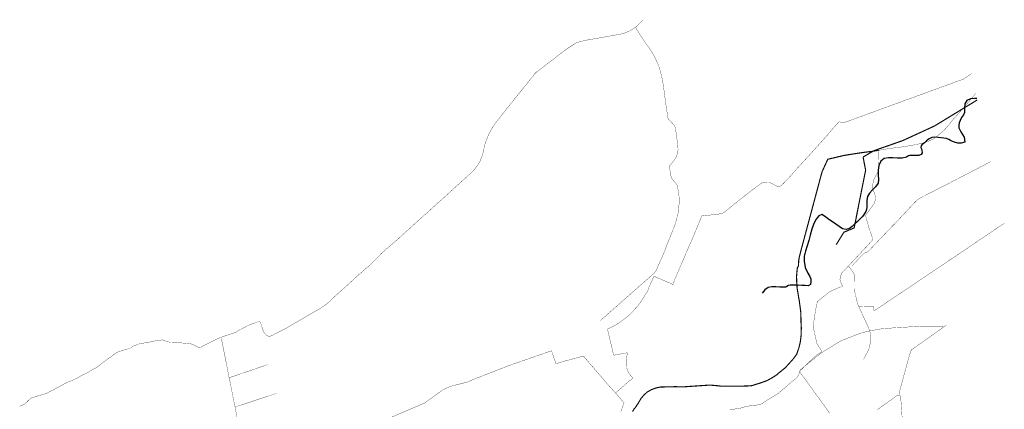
# Model space of a CAD drawing. Header units: metres. Extents: x 149734 to 159069, y 372625 to 380601.
# Tile 30 of 30: x 155660 to 159069, y 379253 to 380601. Entities that reach past the tile are written whole.
import ezdxf

# ---------------------------------------------------------------- set-up
doc = ezdxf.new("R2010")
doc.units = ezdxf.units.M
doc.header["$MEASUREMENT"] = 0
doc.layers.add('Beeklopen', color=7, linetype='Continuous', true_color=0x5291a5)
doc.layers.add('waterlopen', color=7, linetype='Continuous', true_color=0x5291a5)
doc.layers.add('Beeklopen 1900', color=6, linetype='Continuous')

msp = doc.modelspace()

# ---------------------------------------------------------------- linework, layer by layer
at = {"layer": 'Beeklopen', "const_width": 3.9}
for points in [[(158579.7, 380125.4), (158617.7, 380147.5), (158717.2, 380182.3), (158826.6, 380232.6), (158975.3, 380323)], [(157781.4, 379244.7), (157786.5, 379253.4), (157793.1, 379261.3), (157795.5, 379265.6), (157800.1, 379271.9), (157811.5, 379291.1), (157820.9, 379301.9), (157821.3, 379302.2), (157832, 379312.2), (157832.5, 379312.5), (157846.4, 379320.4), (157849.5, 379321.6), (157864, 379326.8), (157878.4, 379329.7), (157925.8, 379330.8), (157930.3, 379330.9), (157941.4, 379330.6), (157957.4, 379330.3), (157980.6, 379331.9), (158003.3, 379333.4), (158049.2, 379336.5), (158078.8, 379334), (158089.6, 379332.4), (158122, 379332.8), (158156.4, 379332.8), (158172.4, 379333.2), (158181.3, 379333.5), (158194.3, 379334.4), (158222.1, 379343.1), (158223.2, 379343.4), (158246.7, 379351.7), (158266.9, 379362.9), (158278, 379370.1), (158278, 379370.1), (158280.8, 379372), (158282.1, 379373.2), (158286.1, 379376.9), (158303.4, 379390.7), (158310.1, 379396), (158325.1, 379412.6), (158339.7, 379429), (158350, 379443.2), (158358.2, 379467.4), (158362.4, 379486), (158365, 379505.9), (158365.7, 379527), (158366.1, 379533), (158365.2, 379545.9), (158364.9, 379555.8), (158364.7, 379567.1), (158364.1, 379588.3), (158359.1, 379626.3), (158356.7, 379640.5), (158356.7, 379640.5), (158351.5, 379670.9), (158350.5, 379684.7), (158350.4, 379686.8), (158350.4, 379686.9), (158349.7, 379696), (158349.7, 379697.7), (158349.5, 379713.3), (158351.8, 379739.3), (158351.9, 379739.5), (158352.4, 379742.2), (158352.6, 379742.6), (158356.3, 379750), (158356.7, 379765.1), (158356.9, 379767), (158357, 379769), (158357, 379769), (158357.1, 379769.1), (158359.4, 379781), (158362.6, 379794.3), (158437.7, 380074.4), (158457.6, 380117.6), (158490.8, 380125.5), (158511.7, 380130.5), (158551.7, 380137), (158583.6, 380141.7), (158613.9, 380145.5), (158633.4, 380148.7)], [(158579.7, 380125.4), (158588.6, 380080.3), (158548.8, 379880.1), (158513.4, 379865.4), (158486.6, 379821.9)]]:
    msp.add_lwpolyline(points, dxfattribs=at)
at = {"layer": 'Beeklopen 1900'}
msp.add_lwpolyline([(158974.2, 380328), (158965.9, 380328.3), (158951.5, 380326.6), (158939, 380320.7), (158931.8, 380309), (158930.5, 380294.5), (158931.2, 380279.7), (158927.1, 380271.3), (158920.7, 380261.8), (158915.7, 380252), (158912.6, 380244.1), (158911.2, 380235.3), (158911.7, 380226.3), (158918.2, 380212.7), (158930.3, 380194.7), (158932.2, 380177.2), (158919.6, 380172.9), (158907.8, 380173.8), (158896.3, 380176.7), (158889.1, 380179.7), (158883, 380182.5), (158877, 380185.5), (158868.5, 380189.1), (158859.4, 380190.8), (158849.8, 380191.7), (158839.3, 380193), (158828.4, 380193.9), (158817.8, 380192.5), (158808.6, 380188.1), (158799.9, 380181.6), (158792.2, 380174.8), (158787.9, 380171.4), (158783.6, 380167.8), (158780.6, 380163.8), (158780.3, 380158.9), (158781.8, 380153.8), (158783.5, 380149.3), (158784.7, 380140.1), (158781, 380133.7), (158772.3, 380131.1), (158764.6, 380131), (158756.8, 380131.1), (158749.1, 380131.2), (158742.1, 380130.8), (158736.6, 380129.3), (158730.1, 380125.2), (158715.6, 380121.5), (158698.6, 380122), (158682.9, 380122.3), (158667.6, 380122.2), (158653.1, 380119.9), (158641.1, 380110.9), (158633.8, 380096), (158631.6, 380079.5), (158632, 380062.8), (158633.3, 380048), (158631.5, 380034.7), (158622.8, 380022.7), (158612.3, 380012.2), (158602.4, 380000.9), (158595, 379988.6), (158592.3, 379976.6), (158592.3, 379964.3), (158592.5, 379952), (158591.8, 379943.8), (158589.5, 379936.7), (158585.1, 379929.7), (158580.7, 379924.1), (158576.1, 379918.8), (158569.8, 379911.4), (158560.5, 379902.5), (158550.9, 379894.2), (158542.1, 379885.3), (158532.2, 379877.9), (158520.8, 379874.5), (158508.1, 379877.5), (158496.7, 379885), (158485.9, 379893.7), (158473.6, 379901.4), (158461.1, 379909.4), (158449.2, 379918.5), (158436.8, 379926.9), (158426, 379921.8), (158417.7, 379909.9), (158408.9, 379895.1), (158401.9, 379875.5), (158396.7, 379855.3), (158391.4, 379836.6), (158386, 379818.4), (158380.7, 379800.2), (158378, 379791.1), (158376.7, 379786.6), (158375.4, 379782), (158375.4, 379765.3), (158379.4, 379743.4), (158388, 379723.5), (158395.3, 379712.6), (158398.3, 379704.6), (158399.2, 379695), (158397.2, 379684), (158390, 379680.2), (158379.4, 379680.5), (158367.2, 379681.4), (158354.8, 379682), (158342.3, 379682.1), (158334.7, 379682.4), (158327.6, 379682.4), (158321.2, 379681), (158315.9, 379677.9), (158311.9, 379675.7), (158305.8, 379674.8), (158292, 379675.6), (158278, 379676.9), (158263.8, 379676.9), (158250.7, 379673.5), (158239.7, 379666.1), (158230.9, 379655)], dxfattribs=at)
at = {"layer": 'waterlopen', "const_width": 1}
for points in [[(155659, 379262.7), (155670.3, 379267.7), (155674.6, 379269.9), (155676.5, 379270.6), (155687.4, 379281), (155688.2, 379281.8), (155688.8, 379282.4), (155698.2, 379291.3), (155704.7, 379293.3), (155714.1, 379296.1), (155728, 379300.6), (155747.8, 379306.3), (155753.3, 379307.8), (155764.5, 379314.2), (155776.8, 379320.2), (155811.2, 379339), (155821.2, 379344.3), (155824.5, 379345.9), (155824.6, 379346), (155829.4, 379348.2), (155841.3, 379352.6), (155857.5, 379360.2), (155869.1, 379366.7), (155874.9, 379369.9), (155875, 379369.9), (155879.6, 379372.4), (155892.8, 379378.4), (155902.7, 379384.7), (155917.5, 379392.8), (155929.1, 379399.7), (155949.5, 379415.7), (155951.7, 379417.4), (155951.8, 379417.4), (155953.5, 379418.6), (155964.5, 379426.9), (155973, 379432.7), (155975.1, 379434.1), (155977.5, 379435.9), (155981.4, 379438.4), (155985.4, 379441.6), (155991.1, 379446.2), (155997.6, 379449.7), (156000.7, 379451.4), (156002.9, 379451.5), (156006.9, 379453.5), (156015.5, 379456.1), (156018.1, 379457), (156020.7, 379457.7), (156026.6, 379459.3), (156030.3, 379460.5), (156032.6, 379461.2), (156037.4, 379462.8), (156043.8, 379464.9), (156048.3, 379468), (156052.8, 379471.5), (156055.5, 379472.1), (156059.3, 379473.4), (156063.3, 379474.9), (156069, 379477.6), (156073.5, 379479), (156079.7, 379480.4), (156095.1, 379482.7), (156099.7, 379483.1), (156100, 379483.1), (156108, 379485.1), (156133, 379490.3), (156142, 379491.4), (156142.1, 379491.4), (156148.7, 379492.1), (156153, 379492.7), (156153.7, 379492.6), (156154.3, 379492.4), (156159.4, 379490.5), (156169.1, 379487.6), (156176.8, 379485.3), (156182, 379484.6), (156182.1, 379484.6), (156182.2, 379484.4), (156186.5, 379484.3), (156190.8, 379484.1), (156195.1, 379484), (156216.5, 379482.4), (156223.5, 379482), (156223.6, 379482), (156228.9, 379481.7), (156236.3, 379481), (156247.2, 379480), (156251.3, 379479.4), (156256.8, 379477.6), (156258.1, 379476.9), (156261.8, 379475.2), (156263.3, 379474.3), (156273.2, 379469.1), (156279.4, 379466.7), (156283.4, 379466.4), (156287.2, 379467.5), (156294.2, 379471.7), (156327.4, 379488.2), (156327.5, 379488.3), (156340.9, 379495.1), (156346.1, 379497.8), (156354.4, 379500.7), (156369.3, 379506.3), (156375.7, 379508.3), (156376.7, 379508.6), (156383, 379510.5), (156385.9, 379511.2), (156399.3, 379516), (156409, 379519.9), (156414.7, 379523.6), (156420.3, 379526.9), (156428, 379530.7), (156442.7, 379538.7), (156456.6, 379545.5), (156469, 379550.1), (156477.5, 379552.9), (156485.9, 379555.7), (156487.1, 379555.8), (156488.3, 379555.9), (156489.8, 379555.4), (156491.6, 379554.4), (156493.6, 379551.5), (156497.3, 379540.4), (156501.6, 379527), (156504.9, 379519.7), (156509.3, 379513.7), (156514.9, 379508.7), (156521.2, 379505.5), (156527.3, 379505.7), (156532.3, 379507.7), (156552.8, 379518.4), (156579.6, 379531.7), (156600.9, 379544.2), (156627.6, 379559.7), (156651.7, 379574.2), (156663.6, 379580.7), (156692.6, 379597.2), (156706, 379605.4), (156724.9, 379619), (156733.3, 379626.2), (156747, 379640), (156772.3, 379662.7), (156797.8, 379685.5), (156823.8, 379709.6), (156839.1, 379723), (156868.5, 379748.1), (156894.3, 379773.7), (156912.7, 379792.6), (156947.4, 379823), (156969.7, 379841.8), (156987, 379857.8), (157013.6, 379881.7), (157034, 379900.5), (157052.1, 379916.6), (157058.5, 379922.9), (157071, 379933.4), (157080.2, 379941.7), (157080.2, 379941.7), (157092, 379952.5), (157113, 379971.6), (157113.3, 379971.8), (157113.6, 379972), (157114.2, 379972.7), (157117.4, 379975.3), (157141.7, 379997.2), (157167.2, 380020.5), (157191.8, 380042.5), (157214.8, 380063.6), (157220.9, 380068.8), (157227.3, 380075), (157236.4, 380085.1), (157248.6, 380102), (157254.3, 380112.1), (157254.7, 380113.8), (157261.1, 380130.4), (157266.1, 380150), (157270.7, 380169.9), (157279.3, 380193.9), (157284.3, 380205.8), (157294.9, 380224.6), (157306.8, 380243.2), (157320.6, 380260.3), (157334.5, 380277.9), (157340.8, 380286), (157348.9, 380296.2), (157362.9, 380313.5), (157374.1, 380327.7), (157383.3, 380338.9), (157394.2, 380352.4), (157405.1, 380366), (157410.7, 380372.8), (157414.5, 380377), (157422.4, 380387.2), (157424.8, 380390.3), (157425.1, 380391), (157425.2, 380391.1), (157427.8, 380395), (157429.2, 380396.7), (157433.8, 380401.8), (157436.4, 380404.3), (157439.6, 380408.9), (157443.7, 380414.4), (157448.7, 380419.4), (157455.2, 380424), (157468.3, 380433.9), (157495, 380454.5), (157500.1, 380458.4), (157531.8, 380482.8), (157533.4, 380483.6), (157538.7, 380487.9), (157556, 380500.5), (157585.8, 380520.3), (157602.6, 380525.4), (157628.7, 380531.1), (157634, 380532), (157639.2, 380532.8), (157650.6, 380534.6), (157675.3, 380539.1), (157704.4, 380544.2), (157729.9, 380549), (157747.2, 380552), (157756.6, 380555.5), (157773.1, 380562.3), (157785.2, 380569.6), (157791.7, 380574.4)], [(157669.8, 379559.4), (157809.6, 379682.4), (157850.8, 379718.7), (157855, 379721.9), (157858.6, 379726.3), (157862.3, 379731.4), (157865.2, 379737.2), (157866.2, 379739.6), (157866.4, 379740), (157867.3, 379741.6), (157868.7, 379745.1), (157870.2, 379748.5), (157895.6, 379806.2), (157896.6, 379811.5), (157898, 379814.8), (157898.1, 379814.9), (157909.5, 379843.8), (157926.4, 379885.3), (157930.9, 379899), (157933.4, 379907.2), (157933.4, 379907.2), (157936.3, 379920.1), (157937.7, 379923.5), (157938, 379924.1), (157940.3, 379937.8), (157941.8, 379951.1), (157942.7, 379964.5), (157943.2, 379974.4), (157942.9, 379984.5), (157941.9, 379994.6), (157940.2, 380004.3), (157938.8, 380013.6), (157938.7, 380014.5), (157937.5, 380023.8), (157936, 380028.2), (157935.7, 380028.8), (157933.7, 380032.2), (157931, 380035.6), (157925.8, 380040.7), (157921.3, 380046), (157917.4, 380051.4), (157917.1, 380052.3), (157914.9, 380057.9), (157913.4, 380065), (157910.9, 380081.5), (157910.8, 380081.9), (157909.6, 380090.1), (157909.1, 380093.6), (157909.5, 380094.2), (157915.2, 380101.2), (157920.9, 380108.3), (157929.9, 380120.3), (157933.7, 380127.5), (157936.5, 380135), (157938.3, 380142.9), (157939.1, 380150.9), (157938.7, 380160.7), (157936.8, 380176.1), (157936.7, 380176.3), (157930.8, 380221), (157927.8, 380233.1), (157926.5, 380234.6), (157916.2, 380245.9), (157904.5, 380258.7), (157903.6, 380263.1), (157903.2, 380265.4), (157903.2, 380265.5), (157896.9, 380308.5), (157896.7, 380310.1), (157896.4, 380311.7), (157889.9, 380360.6), (157889.9, 380360.7), (157887, 380380), (157883.4, 380399.7), (157878.7, 380419.1), (157874.8, 380431.8), (157870.4, 380444.4), (157868.3, 380449.6), (157868.2, 380449.8), (157864.7, 380457.8), (157859.5, 380469.2), (157853.6, 380480.3), (157847.2, 380491), (157836.2, 380507.1), (157823.9, 380523.8), (157816.7, 380533.9), (157816.7, 380534), (157801.1, 380558.9), (157797, 380565.3), (157795.1, 380568.5), (157793.2, 380571.8), (157791.7, 380574.4)], [(157791.7, 380574.4), (157792.9, 380575.3), (157803.4, 380584.7), (157818.2, 380600)], [(157740.8, 379244.1), (157744.4, 379253.9), (157744.4, 379253.9), (157744.6, 379254.3), (157746.5, 379259.6), (157748.5, 379265), (157752.2, 379275.1), (157747.6, 379280.2), (157745.3, 379282.9), (157745.2, 379283), (157723.6, 379308.1), (157722.4, 379309.4), (157722.4, 379309.4), (157730.9, 379316.6), (157735, 379320.1), (157739.8, 379324), (157747.7, 379330.7), (157749.5, 379332.3), (157758, 379340.2), (157760.9, 379342.8), (157761.4, 379343.2), (157762.3, 379344), (157762.3, 379344), (157782.8, 379360.1), (157782.1, 379360.9), (157771, 379374.5), (157768, 379378.3), (157765.8, 379382.5), (157764.1, 379387.2), (157763, 379391.9), (157762.2, 379394.1), (157762.2, 379394.1), (157761.3, 379396.7), (157761.3, 379396.8), (157760.3, 379414.9), (157760.1, 379417.7), (157760.4, 379420.9), (157760.8, 379424.1), (157762.1, 379437.3), (157762.2, 379437.4), (157763.3, 379448.3), (157762.1, 379448.1), (157761.3, 379447.9), (157761.1, 379447.9), (157734.7, 379443.1), (157716.8, 379439.8), (157713.8, 379450), (157713.8, 379450.2), (157712.2, 379456.7), (157708.7, 379471.4), (157705, 379486.8), (157703.6, 379492.4), (157702.3, 379498.2), (157695.1, 379528.2), (157695.4, 379530.1), (157695.5, 379530.8), (157702.3, 379534), (157708.7, 379537), (157708.9, 379537.1), (157723, 379544.1), (157736.2, 379552.5), (157748.9, 379561.6), (157761.3, 379570.9), (157773, 379581.3), (157783.9, 379592.3), (157789.4, 379599.4), (157789.4, 379599.4), (157800.8, 379611.6), (157810.6, 379625), (157819.6, 379638.9), (157823.8, 379646.7), (157828.5, 379653.8), (157834.3, 379661.1), (157837.6, 379673.6), (157837.6, 379673.7), (157854.4, 379709.8), (157855.8, 379712.6), (157857.5, 379712.3), (157882.7, 379701.6), (157887.9, 379699.3), (157893, 379697.1), (157918.4, 379686.3), (157920.1, 379684.1), (157921, 379683), (157928.8, 379704), (157928.8, 379704.2), (157964.2, 379786.9), (157964.3, 379787.2), (157990, 379845.5), (158021.2, 379921.5), (158037.7, 379923.3), (158044.5, 379924.1), (158050.2, 379924.7), (158056, 379925.4), (158079.3, 379928), (158093.4, 379931.3), (158100.4, 379935.4), (158100.4, 379935.4), (158156.9, 379981.2), (158157.4, 379981.6), (158230.6, 380037.2), (158231.4, 380037.1), (158232.6, 380036.9), (158238.1, 380037.5), (158243.6, 380038.1), (158256.8, 380037.7), (158261.3, 380035), (158264.6, 380033.1), (158267.4, 380031.5), (158274, 380027.6), (158281.6, 380024.8), (158292.5, 380024.9), (158297.8, 380027.7), (158309.6, 380040), (158325.3, 380056.4), (158353.4, 380088.1), (158353.6, 380088.3), (158398.8, 380137.4), (158398.9, 380137.5), (158440.3, 380183.6), (158442.9, 380186.6), (158460.1, 380205.7), (158460.1, 380205.9), (158460.5, 380207), (158463.6, 380210.6), (158466.7, 380214.2), (158495.7, 380246.9), (158498.6, 380246.8), (158505, 380245.7), (158506, 380245.5), (158511.7, 380244.5), (158513.3, 380244.2), (158927.8, 380395.3), (158933.5, 380399.2), (158939.2, 380403.1), (158955.5, 380413.8)], [(158633.4, 380148.7), (158672.6, 380155.1), (158720.6, 380161.1), (158720.6, 380161.1), (158728, 380162), (158729.6, 380162.3), (158764.1, 380169), (158783.5, 380172.7), (158798.7, 380177.4), (158809.1, 380181.4), (158823.5, 380187.9), (158844.9, 380204.8), (158857.6, 380215.3), (158870.9, 380230), (158891.7, 380255.6), (158913.9, 380280), (158945.6, 380316), (158965.5, 380340.2), (158970.4, 380345.4)], [(157781.4, 379244.7), (157786.5, 379253.4), (157793.1, 379261.3), (157795.5, 379265.6), (157800.1, 379271.9), (157811.5, 379291.1), (157820.9, 379301.9), (157821.3, 379302.2), (157832, 379312.2), (157832.5, 379312.5), (157846.4, 379320.4), (157849.5, 379321.6), (157864, 379326.8), (157878.4, 379329.7), (157925.8, 379330.8), (157930.3, 379330.9), (157941.4, 379330.6), (157957.4, 379330.3), (157980.6, 379331.9), (158003.3, 379333.4), (158049.2, 379336.5), (158078.8, 379334), (158089.6, 379332.4), (158122, 379332.8), (158156.4, 379332.8), (158172.4, 379333.2), (158181.3, 379333.5), (158194.3, 379334.4), (158222.1, 379343.1), (158223.2, 379343.4), (158246.7, 379351.7), (158266.9, 379362.9), (158278, 379370.1), (158278, 379370.1), (158280.8, 379372), (158282.1, 379373.2), (158286.1, 379376.9), (158303.4, 379390.7), (158310.1, 379396), (158325.1, 379412.6), (158339.7, 379429), (158350, 379443.2), (158358.2, 379467.4), (158362.4, 379486), (158365, 379505.9), (158365.7, 379527), (158366.1, 379533), (158365.2, 379545.9), (158364.9, 379555.8), (158364.7, 379567.1), (158364.1, 379588.3), (158359.1, 379626.3), (158356.7, 379640.5), (158356.7, 379640.5), (158351.5, 379670.9), (158350.5, 379684.7), (158350.4, 379686.8), (158350.4, 379686.9), (158349.7, 379696), (158349.7, 379697.7), (158349.5, 379713.3), (158351.8, 379739.3), (158351.9, 379739.5), (158352.4, 379742.2), (158352.6, 379742.6), (158356.3, 379750), (158356.7, 379765.1), (158356.9, 379767), (158357, 379769), (158357, 379769), (158357.1, 379769.1), (158359.4, 379781), (158362.6, 379794.3), (158437.7, 380074.4), (158457.6, 380117.6), (158490.8, 380125.5), (158511.7, 380130.5), (158551.7, 380137), (158583.6, 380141.7), (158613.9, 380145.5), (158633.4, 380148.7)], [(158359.9, 379383), (158370.7, 379394.9), (158377.3, 379401.3), (158394.2, 379417.5), (158408.6, 379431), (158420.6, 379441.6), (158435.6, 379451.3), (158435.6, 379451.3), (158437.4, 379452.8), (158436.5, 379454.2), (158428.6, 379466.4), (158419.9, 379480), (158410.9, 379520.2), (158406.6, 379539.4), (158409.6, 379558.5), (158410.8, 379566.2), (158414.9, 379593), (158415.3, 379595.9), (158415.4, 379596.6), (158415.4, 379596.7), (158420.5, 379620.1), (158421.1, 379622.8), (158422.3, 379625.4), (158424.5, 379627.7), (158427.2, 379629.8), (158445.7, 379644.8), (158461.5, 379657.5), (158469.6, 379661.8), (158474.4, 379664.4), (158474.5, 379664.4), (158488.3, 379670.4), (158498.4, 379674.7), (158507.8, 379677.9), (158508, 379678), (158508.7, 379678.3), (158508.9, 379678.4), (158508.8, 379680.6), (158502.7, 379692.1), (158499.5, 379702.3), (158502.1, 379712.3), (158503.6, 379718.3), (158504.7, 379722.4), (158508.5, 379726.9), (158510.5, 379728.8), (158512.5, 379730.7), (158513.3, 379731.5), (158514.2, 379732.4), (158521.5, 379739.8), (158521.6, 379739.9), (158528.2, 379747.7), (158528.7, 379748.2), (158528.8, 379748.3), (158529.1, 379748.6), (158567.7, 379789.6), (158587.1, 379810.8), (158588.3, 379812), (158589.5, 379813.2), (158590.8, 379814.6), (158590.9, 379814.7), (158613.6, 379839.5), (158614.1, 379840.1), (158613.9, 379840.9), (158613.7, 379841.6), (158613.4, 379842.2), (158613.4, 379842.4), (158599.8, 379881.2), (158593.3, 379904.4), (158593.2, 379904.4), (158588.1, 379924.1), (158609.5, 379952.1), (158613.5, 379958.1), (158613.7, 379958.3), (158617.7, 379964.3), (158620.8, 379971.7), (158622.2, 379980.8), (158621.8, 379987.7), (158620.7, 379995.7), (158619.8, 379998.1), (158616.9, 380006), (158614, 380015.7), (158614, 380015.7), (158613.4, 380021.8), (158613.4, 380028.4), (158614, 380034.6), (158615.2, 380041.3), (158617.3, 380047.7), (158620.5, 380054.2), (158628.4, 380069), (158631.4, 380074.7), (158633.4, 380080.8), (158633.7, 380081.6), (158634.6, 380088), (158634.5, 380094.5), (158633.7, 380111.2), (158633.7, 380111.4), (158634, 380124.4), (158634.1, 380132.6), (158634.1, 380135.8), (158634.2, 380138.9), (158633.5, 380147.3), (158633.4, 380148.7)], [(158542, 379748.5), (158548.5, 379756.6), (158557, 379764.7), (158563.2, 379772.3), (158570.5, 379779.8), (158584.1, 379793.1), (158596.9, 379797.9), (158597.1, 379797.9), (158598.7, 379799.7), (158600.3, 379801.5), (158600.5, 379801.8), (158610.6, 379812.3), (158634.8, 379837.9), (158676.8, 379881.8), (158693.3, 379898.7), (158696.1, 379901.5), (158697.5, 379903.1), (158745.9, 379954.7), (158758.5, 379968.3), (158762.8, 379972.4), (158766.2, 379975.6), (158773.2, 379980.9), (158775.6, 379982.7), (158799.6, 379994.8), (158826.9, 380009), (158858, 380024.6), (158883, 380037.6), (158885.4, 380038.9), (158887.7, 380040.3), (158907.3, 380050.3), (158957.1, 380075.8), (158958.1, 380076.3), (159006.1, 380101.4), (159021.7, 380109.7)], [(159068.3, 379895.6), (159063.1, 379892.3), (159063.1, 379892.3), (158980.9, 379837.2), (158980.9, 379837.2), (158903.7, 379784.8), (158901.8, 379783.5), (158899.9, 379782.2), (158890, 379775.7), (158889.9, 379775.7), (158808, 379720.9), (158807.9, 379720.8), (158726.2, 379665.5), (158726.1, 379665.5), (158705.4, 379651.6), (158703.1, 379650.2), (158700.9, 379648.9), (158642.4, 379609.5), (158642.4, 379609.5), (158623, 379596.4), (158618.9, 379594), (158617.8, 379594), (158617.5, 379595.5), (158616.5, 379600.1), (158615.4, 379604.7), (158615.4, 379607.5), (158615.4, 379610), (158574.7, 379608.7), (158574.5, 379608.7), (158565, 379608.2), (158562.4, 379614.2), (158561.8, 379615.7), (158559.3, 379624.2), (158556.2, 379636.6), (158551.4, 379655.9), (158550.8, 379664.8), (158550.7, 379671.9), (158550.7, 379686.3), (158550.7, 379686.7), (158550.4, 379703.8), (158549.6, 379718.3), (158545.8, 379724.9), (158538.8, 379735.9), (158538.5, 379736.5), (158537.5, 379738.1), (158533.4, 379742.9), (158530.5, 379746.3), (158529.3, 379747.7), (158528.7, 379748.2)], [(158581.5, 379425), (158583.5, 379429.8), (158583.7, 379430.1), (158592.3, 379445.5), (158596.4, 379453.2), (158599.8, 379461.4), (158602.3, 379469.9), (158606.2, 379489.8), (158606.5, 379498.5), (158606.4, 379498.8), (158603.2, 379523.9), (158603.1, 379525), (158602.2, 379526.8), (158573.1, 379590.6), (158565.2, 379607.7), (158565, 379608.2)], [(158360, 379387.3), (158363.2, 379389.8), (158364, 379390.5), (158377.3, 379401.3), (158432.1, 379445.7), (158502.6, 379489.4), (158569.6, 379515.7), (158595.5, 379522.5), (158602.5, 379523.8), (158603.2, 379523.9), (158640.1, 379530.5), (158688.8, 379534.7), (158788.6, 379540.5), (158857.3, 379540.3)], [(158868.2, 379543.6), (158853, 379533.1), (158852.9, 379533.1), (158792.6, 379490.3), (158786.8, 379486.2), (158786.7, 379486.1), (158748.8, 379459.3), (158746.4, 379456.9), (158744.7, 379453.9), (158732.6, 379412.3), (158732.6, 379412.3), (158705.3, 379312.5), (158705.1, 379311.8), (158705.1, 379311.7), (158704.6, 379309.1), (158705.6, 379306.3), (158706.5, 379303.6), (158706.6, 379302.3)], [(156358, 379496.7), (156358.4, 379494.7), (156370.9, 379432.3), (156384.9, 379361.9)], [(157516.6, 379410.4), (157512.2, 379423.2), (157502.1, 379451.8), (157500.9, 379455.2), (157488.8, 379450.9), (157393.7, 379417.9), (157351.9, 379403.4), (157321.8, 379391.7), (157232.2, 379356.7), (157231.8, 379356.5), (157207.2, 379346.3), (157150.7, 379332), (157126, 379320.8), (157060.5, 379273.8), (157031.9, 379261.5), (156982, 379240.1), (156776.1, 379153.2), (156688.6, 379115.9), (156637, 379097.7)], [(157724.8, 379306.8), (157723.6, 379308.1), (157722.4, 379309.4), (157709.6, 379323.5), (157691.8, 379343), (157678.6, 379358.8), (157678.6, 379358.8), (157611.2, 379436.9), (157580.9, 379428.5), (157573.7, 379426.5), (157573.6, 379426.5), (157548.4, 379419.9), (157516.6, 379410.4)], [(156382.4, 379360.9), (156385, 379361.8), (156467.9, 379390.1), (156518.3, 379407.4)], [(158118.6, 379250.2), (158132.3, 379252.9), (158138.3, 379254.1), (158138.5, 379254.1), (158138.8, 379254.1), (158139.2, 379254.2), (158151.9, 379255.6), (158152.1, 379255.7), (158165.3, 379259.9), (158198.1, 379266.9), (158208.9, 379266.8), (158209.3, 379266.9), (158217, 379268.6), (158225.2, 379270.4), (158225.6, 379270.5), (158231.4, 379273.2), (158231.6, 379273.4), (158250.8, 379286.3), (158269.7, 379297.6), (158285, 379307.2), (158285.1, 379307.3), (158310.9, 379328.9), (158313.2, 379330.9), (158332.8, 379348), (158341.8, 379354.6), (158343.4, 379355.7), (158343.6, 379355.9), (158350.7, 379362.9), (158355.5, 379370.2), (158355.6, 379370.4), (158358.5, 379377.2), (158358.6, 379377.6), (158359.5, 379382.5), (158359.7, 379382.7), (158359.9, 379383)], [(158464.5, 379238.6), (158403.8, 379322.5), (158403.8, 379322.6), (158359.9, 379383)], [(156415.4, 379209.4), (156405.3, 379260.3), (156405.2, 379260.5), (156392.2, 379325.5), (156392, 379326.7), (156385, 379361.8)], [(156405.2, 379260.5), (156423.1, 379266.4), (156547.6, 379307.5)], [(158716.5, 379202.7), (158710.7, 379286.1), (158709, 379296), (158707.4, 379300.8), (158707.4, 379300.9), (158706.6, 379302.3), (158701.6, 379301), (158698.5, 379300.1), (158696.7, 379299.6), (158628.8, 379251.3)]]:
    msp.add_lwpolyline(points, dxfattribs=at)

doc.saveas('drawing.dxf')
